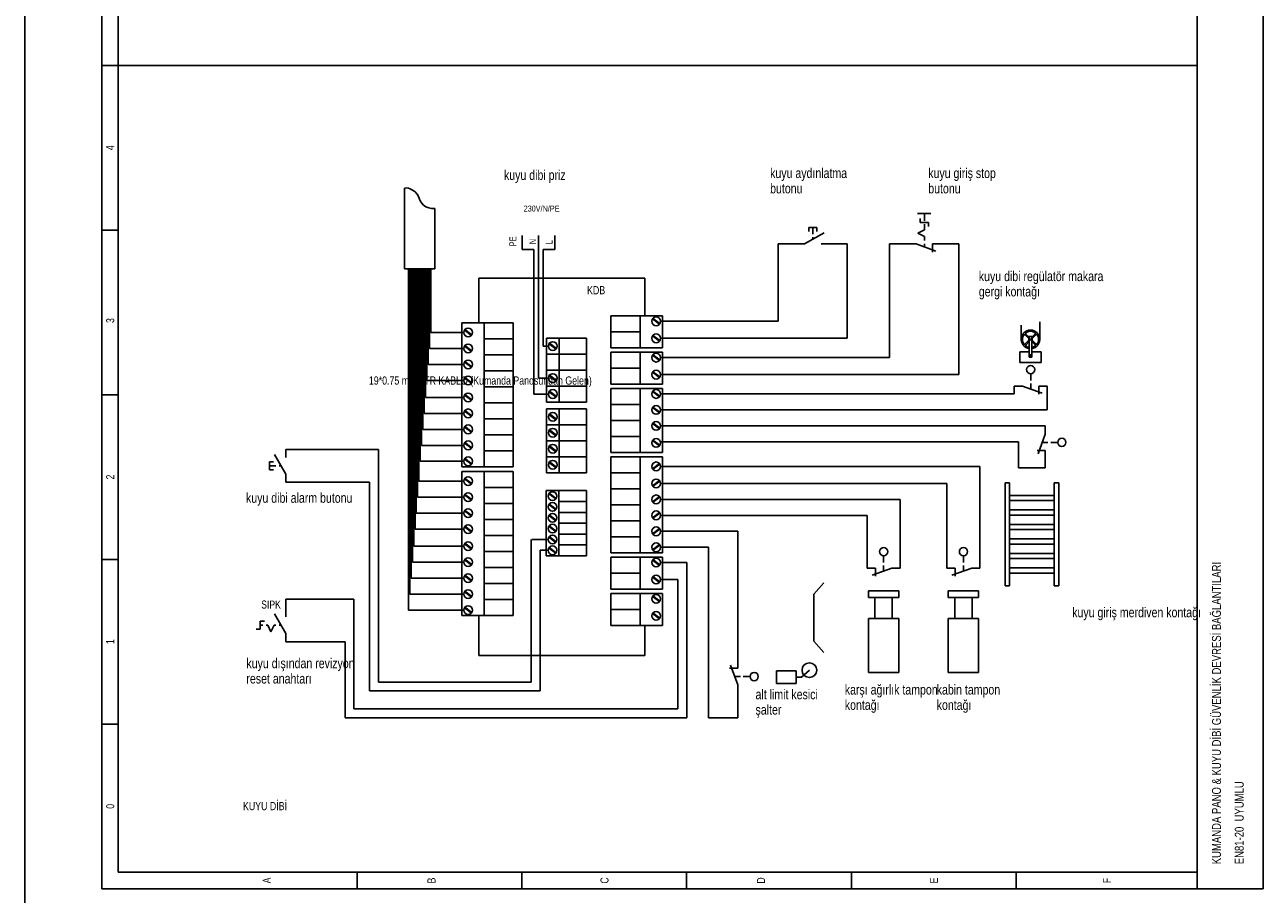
# Model space of a CAD drawing. Header units: centimetres. Extents: x 0 to 13234, y -30 to 2970.
# Tile 25 of 29: x 11119 to 11830, y 1971 to 2471. Entities that reach past the tile are written whole.
import ezdxf
from ezdxf.enums import TextEntityAlignment as Align

# ---------------------------------------------------------------- set-up
doc = ezdxf.new("R2010")
doc.units = ezdxf.units.CM
for name, color, linetype in [('ASN-CERCEVE', 7, 'Continuous'), ('ASN-ELEKTRIK', 3, 'Continuous'), ('ASN-ELEKTRIK-YAZI', 4, 'Continuous')]:
    doc.layers.add(name, color=color, linetype=linetype)

msp = doc.modelspace()

# ---------------------------------------------------------------- linework, layer by layer
at = {"layer": 'ASN-CERCEVE'}
msp.add_line((11118.7, 0), (11118.7, 2970), dxfattribs=at)
at = {"layer": 'ASN-ELEKTRIK'}
for p, q in [((11162.87, 1974.44), (11162.87, 2920.2)), ((11172.32, 1983.9), (11172.32, 2920.2)), ((11791.79, 1974.44), (11791.79, 2920.2)), ((11829.62, 2920.2), (11829.62, 1974.44)), ((11172.32, 2447.32), (11162.87, 2447.32)), ((11791.79, 2447.32), (11172.32, 2447.32)), ((11336.71, 2330.37), (11336.71, 2376.8)), ((11354, 2330.37), (11354, 2365.14)), ((11631.25, 2362.18), (11638.82, 2362.18)), ((11635.11, 2362.16), (11635.11, 2358)), ((11568.7, 2354.22), (11568.7, 2351.86)), ((11573.42, 2354.22), (11568.7, 2354.22)), ((11571.06, 2354.22), (11571.06, 2350.44)), ((11573.42, 2354.22), (11573.42, 2351.86)), ((11632.75, 2359.42), (11632.75, 2357.06)), ((11637.48, 2357.06), (11632.75, 2357.06)), ((11635.11, 2356.11), (11635.11, 2352.8)), ((11637.48, 2357.06), (11637.48, 2354.69)), ((11172.32, 2352.75), (11162.87, 2352.75)), ((11404.14, 2349.68), (11404.14, 2341.64)), ((11413.6, 2349.68), (11413.6, 2341.64)), ((11423.06, 2349.68), (11423.06, 2341.64)), ((11566.33, 2344.76), (11577.52, 2351.22)), ((11571.06, 2348.55), (11571.06, 2347.49)), ((11631.33, 2350.91), (11635.11, 2352.8)), ((11635.11, 2349.02), (11631.33, 2350.91)), ((11635.11, 2349.02), (11635.11, 2346.65)), ((11410.85, 2341.64), (11404.14, 2341.64)), ((11410.85, 2258.55), (11410.85, 2341.64)), ((11413.6, 2267.73), (11413.6, 2341.64)), ((11416.35, 2286.1), (11416.35, 2341.64)), ((11416.35, 2341.64), (11423.06, 2341.64)), ((11551.1, 2300.31), (11551.1, 2344.76)), ((11561.6, 2344.76), (11551.1, 2344.76)), ((11566.33, 2344.76), (11561.6, 2344.76)), ((11575.79, 2344.76), (11580.52, 2344.76)), ((11590.78, 2344.76), (11580.28, 2344.76)), ((11590.78, 2344.76), (11590.78, 2290.54)), ((11615.16, 2279.45), (11615.16, 2344.76)), ((11625.66, 2344.76), (11615.16, 2344.76)), ((11630.39, 2344.76), (11625.66, 2344.76)), ((11630.39, 2344.76), (11641.73, 2340.63)), ((11635.11, 2344.76), (11635.11, 2343.06)), ((11639.84, 2344.76), (11644.57, 2344.76)), ((11639.84, 2344.76), (11639.84, 2340.03)), ((11654.84, 2344.76), (11644.33, 2344.76)), ((11654.84, 2344.76), (11654.84, 2269.68)), ((11336.71, 2330.37), (11354, 2330.37)), ((11338.93, 2134.47), (11338.93, 2330.37)), ((11339.68, 2143.65), (11339.68, 2330.37)), ((11340.44, 2152.83), (11340.44, 2330.37)), ((11341.2, 2162.01), (11341.2, 2330.37)), ((11341.95, 2171.19), (11341.95, 2330.37)), ((11342.71, 2180.96), (11342.71, 2330.37)), ((11343.47, 2190.14), (11343.47, 2330.37)), ((11344.22, 2199.32), (11344.22, 2330.37)), ((11344.98, 2208.5), (11344.98, 2330.37)), ((11345.74, 2219.9), (11345.74, 2330.37)), ((11346.49, 2229.08), (11346.49, 2330.37)), ((11347.25, 2238.26), (11347.25, 2330.37)), ((11348.01, 2247.44), (11348.01, 2330.37)), ((11348.76, 2256.62), (11348.76, 2330.37)), ((11349.52, 2266.39), (11349.52, 2330.37)), ((11350.28, 2275.57), (11350.28, 2330.37)), ((11351.03, 2284.75), (11351.03, 2330.37)), ((11351.79, 2293.93), (11351.79, 2330.37)), ((11474.64, 2325.07), (11379.32, 2325.07)), ((11379.32, 2325.07), (11379.32, 2299.41)), ((11474.64, 2303.43), (11474.64, 2325.07)), ((11484.74, 2303.43), (11455.21, 2303.43)), ((11484.74, 2303.43), (11455.21, 2303.43)), ((11455.21, 2303.43), (11455.21, 2285.07)), ((11471.94, 2303.43), (11471.94, 2285.07)), ((11484.74, 2285.07), (11484.74, 2303.43)), ((11369.58, 2299.41), (11369.58, 2216.78)), ((11369.58, 2299.41), (11399.1, 2299.41)), ((11382.37, 2216.78), (11382.37, 2299.41)), ((11399.1, 2299.41), (11399.1, 2216.78)), ((11479.02, 2301.69), (11483.05, 2298.7)), ((11479.02, 2301.69), (11483.05, 2298.7)), ((11479.27, 2302), (11483.28, 2299.03)), ((11479.27, 2302), (11483.28, 2299.03)), ((11483.64, 2300.31), (11551.1, 2300.31)), ((11690.73, 2289.93), (11690.73, 2298.09)), ((11701.32, 2289.93), (11701.32, 2300.08)), ((11370.68, 2293.93), (11351.79, 2293.93)), ((11375.05, 2292.24), (11371.03, 2295.22)), ((11375.05, 2292.24), (11371.03, 2295.22)), ((11375.29, 2292.56), (11371.26, 2295.54)), ((11375.29, 2292.56), (11371.26, 2295.54)), ((11382.37, 2290.23), (11399.1, 2290.23)), ((11382.37, 2290.23), (11399.1, 2290.23)), ((11418.15, 2290.69), (11418.15, 2281.5)), ((11418.15, 2290.69), (11441.24, 2290.69)), ((11425.38, 2290.69), (11425.38, 2281.5)), ((11441.24, 2290.69), (11441.24, 2281.5)), ((11471.94, 2294.25), (11455.21, 2294.25)), ((11479.02, 2291.92), (11483.05, 2288.93)), ((11479.02, 2291.92), (11483.05, 2288.93)), ((11479.27, 2292.23), (11483.28, 2289.26)), ((11479.27, 2292.23), (11483.28, 2289.26)), ((11483.64, 2290.54), (11590.78, 2290.54)), ((11695.03, 2290.41), (11692.94, 2292.47)), ((11695.04, 2289.43), (11692.98, 2287.33)), ((11695.33, 2291.11), (11693.43, 2292.98)), ((11695.33, 2291.64), (11695.33, 2279.71)), ((11695.33, 2291.64), (11696.72, 2291.64)), ((11696.72, 2291.14), (11698.57, 2293.02)), ((11696.72, 2291.64), (11696.72, 2279.71)), ((11697.01, 2290.42), (11699.08, 2292.52)), ((11697.02, 2289.45), (11699.11, 2287.38)), ((11370.68, 2284.75), (11351.03, 2284.75)), ((11375.05, 2283.06), (11371.03, 2286.04)), ((11375.05, 2283.06), (11371.03, 2286.04)), ((11375.29, 2283.38), (11371.26, 2286.36)), ((11375.29, 2283.38), (11371.26, 2286.36)), ((11419.26, 2286.1), (11416.35, 2286.1)), ((11423.63, 2284.41), (11419.61, 2287.38)), ((11423.63, 2284.41), (11419.61, 2287.38)), ((11423.87, 2284.72), (11419.84, 2287.71)), ((11423.87, 2284.72), (11419.84, 2287.71)), ((11484.74, 2285.07), (11455.21, 2285.07)), ((11484.74, 2282.57), (11455.21, 2282.57)), ((11484.74, 2282.57), (11455.21, 2282.57)), ((11455.21, 2282.57), (11455.21, 2264.21)), ((11471.94, 2282.57), (11471.94, 2264.21)), ((11484.74, 2264.21), (11484.74, 2282.57)), ((11689.92, 2282.81), (11695.33, 2282.81)), ((11689.92, 2276.69), (11689.92, 2282.81)), ((11695.33, 2288.72), (11693.48, 2286.84)), ((11696.72, 2288.75), (11698.62, 2286.88)), ((11696.72, 2282.81), (11702.13, 2282.81)), ((11702.13, 2282.81), (11702.13, 2276.69)), ((11370.68, 2275.57), (11350.28, 2275.57)), ((11375.05, 2273.88), (11371.03, 2276.86)), ((11375.05, 2273.88), (11371.03, 2276.86)), ((11375.29, 2274.2), (11371.26, 2277.18)), ((11375.29, 2274.2), (11371.26, 2277.18)), ((11382.37, 2281.05), (11399.1, 2281.05)), ((11382.37, 2281.05), (11399.1, 2281.05)), ((11418.15, 2281.5), (11418.15, 2272.32)), ((11418.15, 2281.5), (11441.24, 2281.5)), ((11418.15, 2281.5), (11441.24, 2281.5)), ((11418.15, 2281.5), (11441.24, 2281.5)), ((11425.38, 2281.5), (11425.38, 2272.32)), ((11441.24, 2281.5), (11441.24, 2272.32)), ((11479.02, 2280.83), (11483.05, 2277.84)), ((11479.02, 2280.83), (11483.05, 2277.84)), ((11479.27, 2281.14), (11483.28, 2278.16)), ((11479.27, 2281.14), (11483.28, 2278.16)), ((11483.64, 2279.45), (11615.16, 2279.45)), ((11702.13, 2276.69), (11689.92, 2276.69)), ((11695.33, 2279.71), (11696.72, 2279.71)), ((11375.29, 2265.01), (11371.26, 2268)), ((11375.29, 2265.01), (11371.26, 2268)), ((11382.37, 2271.86), (11399.1, 2271.86)), ((11382.37, 2271.86), (11399.1, 2271.86)), ((11418.15, 2272.32), (11418.15, 2263.14)), ((11418.15, 2272.32), (11441.24, 2272.32)), ((11418.15, 2272.32), (11441.24, 2272.32)), ((11418.15, 2272.32), (11441.24, 2272.32)), ((11423.63, 2266.05), (11419.61, 2269.02)), ((11423.63, 2266.05), (11419.61, 2269.02)), ((11423.87, 2266.36), (11419.84, 2269.34)), ((11423.87, 2266.36), (11419.84, 2269.34)), ((11425.38, 2272.32), (11425.38, 2263.14)), ((11441.24, 2272.32), (11441.24, 2263.14)), ((11471.94, 2273.39), (11455.21, 2273.39)), ((11479.02, 2271.06), (11483.05, 2268.07)), ((11479.02, 2271.06), (11483.05, 2268.07)), ((11479.27, 2271.37), (11483.28, 2268.39)), ((11479.27, 2271.37), (11483.28, 2268.39)), ((11483.64, 2269.68), (11654.84, 2269.68)), ((11696.15, 2270.23), (11696.15, 2266.34)), ((11370.68, 2266.39), (11349.52, 2266.39)), ((11375.05, 2264.7), (11371.03, 2267.68)), ((11375.05, 2264.7), (11371.03, 2267.68)), ((11382.37, 2262.68), (11399.1, 2262.68)), ((11419.26, 2267.73), (11413.6, 2267.73)), ((11418.15, 2263.14), (11418.15, 2253.96)), ((11418.15, 2263.14), (11441.24, 2263.14)), ((11418.15, 2263.14), (11441.24, 2263.14)), ((11418.15, 2263.14), (11441.24, 2263.14)), ((11425.38, 2263.14), (11425.38, 2253.96)), ((11441.24, 2263.14), (11441.24, 2253.96)), ((11484.74, 2264.21), (11455.21, 2264.21)), ((11471.94, 2261.7), (11455.21, 2261.7)), ((11484.74, 2261.7), (11455.21, 2261.7)), ((11455.21, 2261.7), (11455.21, 2224.98)), ((11471.94, 2261.7), (11471.94, 2224.98)), ((11484.74, 2224.98), (11484.74, 2261.7)), ((11691.42, 2263.14), (11686.7, 2263.14)), ((11686.7, 2263.14), (11686.7, 2258.58)), ((11691.42, 2263.14), (11702.77, 2259.01)), ((11696.15, 2264.65), (11696.15, 2261.41)), ((11700.88, 2263.14), (11705.61, 2263.14)), ((11700.88, 2263.14), (11700.88, 2258.41)), ((11705.61, 2263.14), (11705.61, 2249.4)), ((11172.32, 2258.17), (11162.87, 2258.17)), ((11370.68, 2256.62), (11348.76, 2256.62)), ((11375.05, 2254.93), (11371.03, 2257.91)), ((11375.05, 2254.93), (11371.03, 2257.91)), ((11375.29, 2255.24), (11371.26, 2258.23)), ((11375.29, 2255.24), (11371.26, 2258.23)), ((11415.3, 2258.55), (11410.85, 2258.55)), ((11419.26, 2258.55), (11415.3, 2258.55)), ((11418.15, 2253.96), (11441.24, 2253.96)), ((11418.15, 2253.96), (11441.24, 2253.96)), ((11423.63, 2256.86), (11419.61, 2259.84)), ((11423.63, 2256.86), (11419.61, 2259.84)), ((11423.87, 2257.18), (11419.84, 2260.16)), ((11423.87, 2257.18), (11419.84, 2260.16)), ((11479.02, 2259.96), (11483.05, 2256.97)), ((11479.02, 2259.96), (11483.05, 2256.97)), ((11479.27, 2260.27), (11483.28, 2257.3)), ((11479.27, 2260.27), (11483.28, 2257.3)), ((11483.64, 2258.58), (11686.7, 2258.58)), ((11370.68, 2247.44), (11348.01, 2247.44)), ((11375.05, 2245.75), (11371.03, 2248.73)), ((11375.05, 2245.75), (11371.03, 2248.73)), ((11375.29, 2246.06), (11371.26, 2249.05)), ((11375.29, 2246.06), (11371.26, 2249.05)), ((11382.37, 2253.5), (11399.1, 2253.5)), ((11382.37, 2253.5), (11399.1, 2253.5)), ((11418.15, 2250.08), (11418.15, 2240.9)), ((11418.15, 2250.08), (11441.24, 2250.08)), ((11423.63, 2243.8), (11419.61, 2246.78)), ((11423.63, 2243.8), (11419.61, 2246.78)), ((11423.87, 2244.12), (11419.84, 2247.1)), ((11423.87, 2244.12), (11419.84, 2247.1)), ((11425.38, 2250.08), (11425.38, 2240.9)), ((11441.24, 2250.08), (11441.24, 2240.9)), ((11471.94, 2252.52), (11455.21, 2252.52)), ((11471.94, 2252.52), (11455.21, 2252.52)), ((11479.02, 2250.78), (11483.05, 2247.79)), ((11479.02, 2250.78), (11483.05, 2247.79)), ((11479.27, 2251.09), (11483.28, 2248.12)), ((11479.27, 2251.09), (11483.28, 2248.12)), ((11483.64, 2249.4), (11705.61, 2249.4)), ((11375.05, 2236.57), (11371.03, 2239.55)), ((11375.05, 2236.57), (11371.03, 2239.55)), ((11375.29, 2236.88), (11371.26, 2239.87)), ((11375.29, 2236.88), (11371.26, 2239.87)), ((11382.37, 2244.32), (11399.1, 2244.32)), ((11382.37, 2244.32), (11399.1, 2244.32)), ((11418.15, 2240.9), (11418.15, 2231.72)), ((11418.15, 2240.9), (11441.24, 2240.9)), ((11418.15, 2240.9), (11441.24, 2240.9)), ((11418.15, 2240.9), (11441.24, 2240.9)), ((11425.38, 2240.9), (11425.38, 2231.72)), ((11441.24, 2240.9), (11441.24, 2231.72)), ((11471.94, 2243.34), (11455.21, 2243.34)), ((11471.94, 2243.34), (11455.21, 2243.34)), ((11479.02, 2241.6), (11483.05, 2238.61)), ((11479.02, 2241.6), (11483.05, 2238.61)), ((11479.27, 2241.91), (11483.28, 2238.94)), ((11479.27, 2241.91), (11483.28, 2238.94)), ((11483.64, 2240.22), (11704.54, 2240.22)), ((11704.54, 2235.49), (11704.54, 2240.22)), ((11370.68, 2238.26), (11347.25, 2238.26)), ((11382.37, 2235.14), (11399.1, 2235.14)), ((11382.37, 2235.14), (11399.1, 2235.14)), ((11423.63, 2234.62), (11419.61, 2237.6)), ((11423.63, 2234.62), (11419.61, 2237.6)), ((11423.87, 2234.94), (11419.84, 2237.92)), ((11423.87, 2234.94), (11419.84, 2237.92)), ((11471.94, 2234.16), (11455.21, 2234.16)), ((11704.54, 2235.49), (11700.41, 2224.15)), ((11268.54, 2226.78), (11321.76, 2226.78)), ((11268.54, 2222.06), (11268.54, 2226.78)), ((11321.76, 2093.12), (11321.76, 2226.78)), ((11370.68, 2229.08), (11346.49, 2229.08)), ((11375.05, 2227.39), (11371.03, 2230.37)), ((11375.05, 2227.39), (11371.03, 2230.37)), ((11375.29, 2227.7), (11371.26, 2230.69)), ((11375.29, 2227.7), (11371.26, 2230.69)), ((11382.37, 2225.96), (11399.1, 2225.96)), ((11382.37, 2225.96), (11399.1, 2225.96)), ((11418.15, 2231.72), (11418.15, 2222.54)), ((11418.15, 2231.72), (11441.24, 2231.72)), ((11418.15, 2231.72), (11441.24, 2231.72)), ((11418.15, 2231.72), (11441.24, 2231.72)), ((11423.63, 2225.44), (11419.61, 2228.42)), ((11423.63, 2225.44), (11419.61, 2228.42)), ((11423.87, 2225.76), (11419.84, 2228.74)), ((11423.87, 2225.76), (11419.84, 2228.74)), ((11425.38, 2231.72), (11425.38, 2222.54)), ((11441.24, 2231.72), (11441.24, 2222.54)), ((11479.02, 2231.83), (11483.05, 2228.84)), ((11479.02, 2231.83), (11483.05, 2228.84)), ((11479.27, 2232.14), (11483.28, 2229.17)), ((11479.27, 2232.14), (11483.28, 2229.17)), ((11483.64, 2231.04), (11689.16, 2231.04)), ((11689.16, 2216.23), (11689.16, 2231.04)), ((11704.54, 2226.04), (11699.81, 2226.04)), ((11706.06, 2230.77), (11702.82, 2230.77)), ((11704.54, 2226.04), (11704.54, 2221.31)), ((11711.63, 2230.77), (11707.74, 2230.77)), ((11259.09, 2219.69), (11261.45, 2219.69)), ((11259.09, 2219.69), (11259.09, 2214.96)), ((11268.54, 2212.6), (11262.09, 2223.79)), ((11370.68, 2219.9), (11345.74, 2219.9)), ((11375.05, 2218.21), (11371.03, 2221.19)), ((11375.05, 2218.21), (11371.03, 2221.19)), ((11375.29, 2218.52), (11371.26, 2221.51)), ((11375.29, 2218.52), (11371.26, 2221.51)), ((11418.15, 2222.54), (11418.15, 2213.36)), ((11418.15, 2222.54), (11441.24, 2222.54)), ((11418.15, 2222.54), (11441.24, 2222.54)), ((11418.15, 2222.54), (11441.24, 2222.54)), ((11423.63, 2216.26), (11419.61, 2219.24)), ((11423.63, 2216.26), (11419.61, 2219.24)), ((11423.87, 2216.57), (11419.84, 2219.56)), ((11423.87, 2216.57), (11419.84, 2219.56)), ((11425.38, 2222.54), (11425.38, 2213.36)), ((11441.24, 2222.54), (11441.24, 2213.36)), ((11484.74, 2224.98), (11455.21, 2224.98)), ((11484.74, 2222.48), (11455.21, 2222.48)), ((11455.21, 2222.48), (11455.21, 2167.39)), ((11471.94, 2167.39), (11471.94, 2222.48)), ((11479.02, 2215.63), (11483.05, 2218.61)), ((11479.02, 2215.63), (11483.05, 2218.61)), ((11479.27, 2215.31), (11483.28, 2218.29)), ((11479.27, 2215.31), (11483.28, 2218.29)), ((11484.74, 2222.48), (11484.74, 2167.39)), ((11704.54, 2221.31), (11704.54, 2216.23)), ((11259.09, 2217.33), (11262.87, 2217.33)), ((11259.09, 2214.96), (11261.45, 2214.96)), ((11264.76, 2217.33), (11265.81, 2217.33)), ((11268.54, 2212.6), (11268.54, 2207.87)), ((11369.58, 2216.78), (11399.1, 2216.78)), ((11369.58, 2216.78), (11399.1, 2216.78)), ((11369.58, 2213.98), (11369.58, 2131.35)), ((11369.58, 2213.98), (11399.1, 2213.98)), ((11382.37, 2131.35), (11382.37, 2213.98)), ((11399.1, 2213.98), (11399.1, 2131.35)), ((11418.15, 2213.36), (11441.24, 2213.36)), ((11418.15, 2213.36), (11441.24, 2213.36)), ((11471.94, 2213.29), (11455.21, 2213.29)), ((11483.64, 2217), (11666.99, 2217)), ((11666.99, 2158.59), (11666.99, 2217)), ((11704.54, 2216.23), (11689.16, 2216.23)), ((11316.66, 2207.87), (11268.54, 2207.87)), ((11316.66, 2088.02), (11316.66, 2207.87)), ((11370.68, 2208.5), (11344.98, 2208.5)), ((11375.05, 2206.82), (11371.03, 2209.79)), ((11375.05, 2206.82), (11371.03, 2209.79)), ((11375.29, 2207.13), (11371.26, 2210.11)), ((11375.29, 2207.13), (11371.26, 2210.11)), ((11382.37, 2204.8), (11399.1, 2204.8)), ((11382.37, 2204.8), (11399.1, 2204.8)), ((11471.94, 2204.11), (11455.21, 2204.11)), ((11471.94, 2204.11), (11455.21, 2204.11)), ((11479.02, 2205.86), (11483.05, 2208.84)), ((11479.02, 2205.86), (11483.05, 2208.84)), ((11479.27, 2205.54), (11483.28, 2208.52)), ((11479.27, 2205.54), (11483.28, 2208.52)), ((11483.64, 2207.23), (11648.08, 2207.23)), ((11648.08, 2158.59), (11648.08, 2207.23)), ((11681.49, 2148.42), (11681.49, 2207.61)), ((11684.06, 2207.61), (11681.49, 2207.61)), ((11684.06, 2148.42), (11684.06, 2207.61)), ((11709.63, 2148.42), (11709.63, 2207.61)), ((11712.21, 2207.61), (11709.63, 2207.61)), ((11712.21, 2148.42), (11712.21, 2207.61)), ((11370.68, 2199.32), (11344.22, 2199.32)), ((11375.05, 2197.63), (11371.03, 2200.61)), ((11375.05, 2197.63), (11371.03, 2200.61)), ((11375.29, 2197.95), (11371.26, 2200.93)), ((11375.29, 2197.95), (11371.26, 2200.93)), ((11418, 2203.07), (11441.24, 2203.07)), ((11418, 2196.84), (11418, 2203.07)), ((11418, 2190.6), (11418, 2196.84)), ((11423.48, 2198.26), (11419.46, 2201.24)), ((11423.48, 2198.26), (11419.46, 2201.24)), ((11423.72, 2198.58), (11419.69, 2201.56)), ((11423.72, 2198.58), (11419.69, 2201.56)), ((11425.23, 2196.84), (11425.23, 2203.07)), ((11425.23, 2196.84), (11441.24, 2196.84)), ((11425.23, 2190.6), (11425.23, 2196.84)), ((11425.23, 2196.84), (11441.24, 2196.84)), ((11425.23, 2196.84), (11441.24, 2196.84)), ((11441.24, 2203.07), (11441.24, 2196.84)), ((11441.24, 2196.84), (11441.24, 2190.6)), ((11479.02, 2196.67), (11483.05, 2199.66)), ((11479.02, 2196.67), (11483.05, 2199.66)), ((11479.27, 2196.36), (11483.28, 2199.34)), ((11479.27, 2196.36), (11483.28, 2199.34)), ((11483.64, 2198.05), (11621.17, 2198.05)), ((11621.17, 2158.59), (11621.17, 2198.05)), ((11684.06, 2200.35), (11709.63, 2200.35)), ((11684.06, 2200.35), (11684.06, 2197.34)), ((11709.63, 2197.34), (11684.06, 2197.34)), ((11709.63, 2200.35), (11709.63, 2197.34)), ((11370.68, 2190.14), (11343.47, 2190.14)), ((11375.05, 2188.45), (11371.03, 2191.43)), ((11375.05, 2188.45), (11371.03, 2191.43)), ((11375.29, 2188.77), (11371.26, 2191.75)), ((11375.29, 2188.77), (11371.26, 2191.75)), ((11382.37, 2195.62), (11399.1, 2195.62)), ((11382.37, 2195.62), (11399.1, 2195.62)), ((11418, 2184.37), (11418, 2190.6)), ((11423.48, 2192.03), (11419.46, 2195.01)), ((11423.48, 2192.03), (11419.46, 2195.01)), ((11423.72, 2192.34), (11419.69, 2195.33)), ((11423.72, 2192.34), (11419.69, 2195.33)), ((11425.23, 2190.6), (11441.24, 2190.6)), ((11425.23, 2184.37), (11425.23, 2190.6)), ((11425.23, 2190.6), (11441.24, 2190.6)), ((11425.23, 2190.6), (11441.24, 2190.6)), ((11441.24, 2190.6), (11441.24, 2184.37)), ((11471.94, 2194.93), (11455.21, 2194.93)), ((11471.94, 2194.93), (11455.21, 2194.93)), ((11479.02, 2187.49), (11483.05, 2190.48)), ((11479.02, 2187.49), (11483.05, 2190.48)), ((11479.27, 2187.18), (11483.28, 2190.16)), ((11479.27, 2187.18), (11483.28, 2190.16)), ((11684.06, 2192.02), (11709.63, 2192.02)), ((11684.06, 2192.02), (11684.06, 2189.01)), ((11709.63, 2192.02), (11709.63, 2189.01)), ((11375.29, 2179.59), (11371.26, 2182.57)), ((11375.29, 2179.59), (11371.26, 2182.57)), ((11382.37, 2186.44), (11399.1, 2186.44)), ((11382.37, 2186.44), (11399.1, 2186.44)), ((11418, 2178.13), (11418, 2184.37)), ((11423.48, 2185.8), (11419.46, 2188.77)), ((11423.48, 2185.8), (11419.46, 2188.77)), ((11423.48, 2179.56), (11419.46, 2182.54)), ((11423.48, 2179.56), (11419.46, 2182.54)), ((11423.72, 2186.11), (11419.69, 2189.09)), ((11423.72, 2186.11), (11419.69, 2189.09)), ((11423.72, 2179.87), (11419.69, 2182.86)), ((11423.72, 2179.87), (11419.69, 2182.86)), ((11425.23, 2184.37), (11441.24, 2184.37)), ((11425.23, 2178.13), (11425.23, 2184.37)), ((11425.23, 2184.37), (11441.24, 2184.37)), ((11425.23, 2184.37), (11441.24, 2184.37)), ((11441.24, 2184.37), (11441.24, 2178.13)), ((11471.94, 2185.75), (11455.21, 2185.75)), ((11471.94, 2185.75), (11455.21, 2185.75)), ((11483.64, 2188.87), (11602.25, 2188.87)), ((11602.25, 2158.59), (11602.25, 2188.87)), ((11709.63, 2189.01), (11684.06, 2189.01)), ((11684.06, 2183.69), (11709.63, 2183.69)), ((11684.06, 2183.69), (11684.06, 2180.68)), ((11709.63, 2183.69), (11709.63, 2180.68)), ((11370.68, 2180.96), (11342.71, 2180.96)), ((11375.05, 2179.27), (11371.03, 2182.25)), ((11375.05, 2179.27), (11371.03, 2182.25)), ((11382.37, 2177.25), (11399.1, 2177.25)), ((11418, 2171.9), (11418, 2178.13)), ((11423.48, 2173.33), (11419.46, 2176.3)), ((11423.48, 2173.33), (11419.46, 2176.3)), ((11423.72, 2173.64), (11419.69, 2176.63)), ((11423.72, 2173.64), (11419.69, 2176.63)), ((11425.23, 2178.13), (11441.24, 2178.13)), ((11425.23, 2171.9), (11425.23, 2178.13)), ((11425.23, 2178.13), (11441.24, 2178.13)), ((11425.23, 2178.13), (11441.24, 2178.13)), ((11441.24, 2178.13), (11441.24, 2171.9)), ((11471.94, 2176.57), (11455.21, 2176.57)), ((11471.94, 2176.57), (11455.21, 2176.57)), ((11479.02, 2178.31), (11483.05, 2181.3)), ((11479.02, 2178.31), (11483.05, 2181.3)), ((11479.27, 2178), (11483.28, 2180.98)), ((11479.27, 2178), (11483.28, 2180.98)), ((11483.64, 2179.69), (11527.96, 2179.69)), ((11527.96, 2105.74), (11527.96, 2179.69)), ((11709.63, 2180.68), (11684.06, 2180.68)), ((11370.68, 2171.19), (11341.95, 2171.19)), ((11375.05, 2169.5), (11371.03, 2172.48)), ((11375.05, 2169.5), (11371.03, 2172.48)), ((11375.29, 2169.82), (11371.26, 2172.8)), ((11375.29, 2169.82), (11371.26, 2172.8)), ((11409.44, 2175.02), (11409.44, 2093.12)), ((11419.1, 2175.02), (11409.75, 2175.02)), ((11419.1, 2168.78), (11414.54, 2168.78)), ((11414.54, 2168.78), (11414.54, 2088.02)), ((11418, 2165.66), (11418, 2171.9)), ((11423.48, 2167.09), (11419.46, 2170.07)), ((11423.48, 2167.09), (11419.46, 2170.07)), ((11423.72, 2167.41), (11419.69, 2170.39)), ((11423.72, 2167.41), (11419.69, 2170.39)), ((11425.23, 2171.9), (11441.24, 2171.9)), ((11425.23, 2165.66), (11425.23, 2171.9)), ((11425.23, 2171.9), (11441.24, 2171.9)), ((11425.23, 2171.9), (11441.24, 2171.9)), ((11441.24, 2171.9), (11441.24, 2165.66)), ((11479.02, 2169.13), (11483.05, 2172.12)), ((11479.02, 2169.13), (11483.05, 2172.12)), ((11479.27, 2168.82), (11483.28, 2171.8)), ((11479.27, 2168.82), (11483.28, 2171.8)), ((11483.64, 2170.51), (11511.14, 2170.51)), ((11511.14, 2170.51), (11511.14, 2072.65)), ((11684.06, 2175.36), (11709.63, 2175.36)), ((11684.06, 2175.36), (11684.06, 2172.34)), ((11709.63, 2172.34), (11684.06, 2172.34)), ((11709.63, 2175.36), (11709.63, 2172.34)), ((11172.32, 2163.6), (11162.87, 2163.6)), ((11370.68, 2162.01), (11341.2, 2162.01)), ((11375.05, 2160.32), (11371.03, 2163.3)), ((11375.05, 2160.32), (11371.03, 2163.3)), ((11375.29, 2160.63), (11371.26, 2163.62)), ((11375.29, 2160.63), (11371.26, 2163.62)), ((11382.37, 2168.07), (11399.1, 2168.07)), ((11382.37, 2168.07), (11399.1, 2168.07)), ((11418, 2165.66), (11441.24, 2165.66)), ((11418, 2165.66), (11441.24, 2165.66)), ((11484.74, 2167.39), (11455.21, 2167.39)), ((11484.74, 2167.39), (11455.21, 2167.39)), ((11484.74, 2164.89), (11455.21, 2164.89)), ((11484.74, 2164.89), (11455.21, 2164.89)), ((11455.21, 2164.89), (11455.21, 2146.53)), ((11471.94, 2164.89), (11471.94, 2146.53)), ((11479.02, 2163.15), (11483.05, 2160.16)), ((11479.02, 2163.15), (11483.05, 2160.16)), ((11479.27, 2163.46), (11483.28, 2160.48)), ((11479.27, 2163.46), (11483.28, 2160.48)), ((11483.64, 2161.77), (11498.75, 2161.77)), ((11484.74, 2146.53), (11484.74, 2164.89)), ((11498.75, 2161.77), (11498.75, 2072.65)), ((11611.71, 2165.68), (11611.71, 2161.79)), ((11657.54, 2165.68), (11657.54, 2161.79)), ((11684.06, 2167.03), (11709.63, 2167.03)), ((11684.06, 2167.03), (11684.06, 2164.01)), ((11709.63, 2164.01), (11684.06, 2164.01)), ((11709.63, 2167.03), (11709.63, 2164.01)), ((11375.05, 2151.14), (11371.03, 2154.12)), ((11375.05, 2151.14), (11371.03, 2154.12)), ((11375.29, 2151.45), (11371.26, 2154.44)), ((11375.29, 2151.45), (11371.26, 2154.44)), ((11382.37, 2158.89), (11399.1, 2158.89)), ((11382.37, 2158.89), (11399.1, 2158.89)), ((11471.94, 2155.71), (11455.21, 2155.71)), ((11606.98, 2158.59), (11602.25, 2158.59)), ((11616.44, 2158.59), (11605.09, 2154.46)), ((11606.98, 2158.59), (11606.98, 2153.86)), ((11611.71, 2160.1), (11611.71, 2156.87)), ((11616.44, 2158.59), (11621.17, 2158.59)), ((11652.81, 2158.59), (11648.08, 2158.59)), ((11662.27, 2158.59), (11650.92, 2154.46)), ((11652.81, 2158.59), (11652.81, 2153.86)), ((11657.54, 2160.1), (11657.54, 2156.87)), ((11662.27, 2158.59), (11666.99, 2158.59)), ((11684.06, 2158.7), (11709.63, 2158.7)), ((11709.63, 2155.68), (11684.06, 2155.68)), ((11709.63, 2158.7), (11709.63, 2155.68)), ((11370.68, 2152.83), (11340.44, 2152.83)), ((11382.37, 2149.71), (11399.1, 2149.71)), ((11382.37, 2149.71), (11399.1, 2149.71)), ((11479.02, 2153.38), (11483.05, 2150.39)), ((11479.02, 2153.38), (11483.05, 2150.39)), ((11479.27, 2153.69), (11483.28, 2150.71)), ((11479.27, 2153.69), (11483.28, 2150.71)), ((11483.64, 2152), (11493.66, 2152)), ((11493.66, 2152), (11493.66, 2077.75)), ((11577.32, 2150.03), (11571.69, 2143.52)), ((11684.06, 2148.42), (11681.49, 2148.42)), ((11712.21, 2148.42), (11709.63, 2148.42)), ((11268.54, 2140.64), (11307.67, 2140.64)), ((11268.54, 2135.23), (11268.54, 2140.64)), ((11307.67, 2077.75), (11307.67, 2140.64)), ((11370.68, 2143.65), (11339.68, 2143.65)), ((11375.05, 2141.96), (11371.03, 2144.94)), ((11375.05, 2141.96), (11371.03, 2144.94)), ((11375.29, 2142.27), (11371.26, 2145.26)), ((11375.29, 2142.27), (11371.26, 2145.26)), ((11382.37, 2140.53), (11399.1, 2140.53)), ((11382.37, 2140.53), (11399.1, 2140.53)), ((11484.74, 2146.53), (11455.21, 2146.53)), ((11484.74, 2144.02), (11455.21, 2144.02)), ((11484.74, 2144.02), (11455.21, 2144.02)), ((11455.21, 2144.02), (11455.21, 2125.66)), ((11471.94, 2144.02), (11471.94, 2125.66)), ((11479.02, 2142.28), (11483.05, 2139.3)), ((11479.02, 2142.28), (11483.05, 2139.3)), ((11479.27, 2142.59), (11483.28, 2139.62)), ((11479.27, 2142.59), (11483.28, 2139.62)), ((11484.74, 2125.66), (11484.74, 2144.02)), ((11571.69, 2143.52), (11571.69, 2116.52)), ((11603, 2145.57), (11620.42, 2145.57)), ((11603, 2145.57), (11603, 2141.76)), ((11603, 2141.76), (11620.42, 2141.76)), ((11606.76, 2129.65), (11606.76, 2141.76)), ((11616.66, 2129.65), (11616.66, 2141.76)), ((11620.42, 2145.57), (11620.42, 2141.76)), ((11648.83, 2145.57), (11666.24, 2145.57)), ((11648.83, 2145.57), (11648.83, 2141.76)), ((11648.83, 2141.76), (11666.24, 2141.76)), ((11652.58, 2129.65), (11652.58, 2141.76)), ((11662.49, 2129.65), (11662.49, 2141.76)), ((11666.24, 2145.57), (11666.24, 2141.76)), ((11268.54, 2130.5), (11268.54, 2135.23)), ((11370.68, 2134.47), (11338.93, 2134.47)), ((11375.05, 2132.78), (11371.03, 2135.76)), ((11375.05, 2132.78), (11371.03, 2135.76)), ((11375.29, 2133.09), (11371.26, 2136.08)), ((11375.29, 2133.09), (11371.26, 2136.08)), ((11471.94, 2134.84), (11455.21, 2134.84)), ((11479.27, 2132.82), (11483.28, 2129.85)), ((11479.27, 2132.82), (11483.28, 2129.85)), ((11253.89, 2128.14), (11256.25, 2128.14)), ((11253.89, 2128.14), (11253.89, 2123.41)), ((11253.89, 2125.77), (11255.3, 2125.77)), ((11257.2, 2125.77), (11258.14, 2125.77)), ((11260.03, 2121.99), (11258.14, 2125.77)), ((11261.92, 2125.77), (11260.03, 2121.99)), ((11261.92, 2125.77), (11262.87, 2125.77)), ((11268.54, 2121.05), (11262.09, 2132.23)), ((11264.76, 2125.77), (11265.81, 2125.77)), ((11369.58, 2131.35), (11399.1, 2131.35)), ((11369.58, 2131.35), (11399.1, 2131.35)), ((11379.32, 2131.35), (11379.32, 2108.45)), ((11484.74, 2125.66), (11455.21, 2125.66)), ((11474.64, 2108.45), (11474.64, 2125.66)), ((11479.02, 2132.51), (11483.05, 2129.52)), ((11479.02, 2132.51), (11483.05, 2129.52)), ((11603, 2098.66), (11603, 2129.65)), ((11603, 2129.65), (11620.42, 2129.65)), ((11620.42, 2129.65), (11620.42, 2098.66)), ((11648.83, 2098.66), (11648.83, 2129.65)), ((11648.83, 2129.65), (11666.24, 2129.65)), ((11666.24, 2129.65), (11666.24, 2098.66)), ((11251.52, 2123.41), (11253.89, 2123.41)), ((11268.54, 2121.05), (11268.54, 2116.32)), ((11268.54, 2116.32), (11302.58, 2116.32)), ((11302.58, 2072.65), (11302.58, 2116.32)), ((11577.32, 2110.02), (11571.69, 2116.52)), ((11474.64, 2108.45), (11379.32, 2108.45)), ((11527.96, 2101.01), (11527.96, 2105.74)), ((11527.96, 2101.01), (11523.23, 2101.01)), ((11527.96, 2091.55), (11523.83, 2102.9)), ((11550.19, 2099.57), (11561.6, 2099.57)), ((11550.19, 2092.38), (11550.19, 2099.57)), ((11561.6, 2099.57), (11561.6, 2092.38)), ((11564.63, 2095.97), (11569.09, 2099.94)), ((11603, 2098.66), (11620.42, 2098.66)), ((11648.83, 2098.66), (11666.24, 2098.66)), ((11409.44, 2093.12), (11321.76, 2093.12)), ((11529.47, 2096.28), (11526.24, 2096.28)), ((11527.96, 2091.55), (11527.96, 2086.82)), ((11535.05, 2096.28), (11531.16, 2096.28)), ((11561.6, 2092.38), (11550.19, 2092.38)), ((11561.6, 2095.97), (11564.63, 2095.97)), ((11414.54, 2088.02), (11316.66, 2088.02)), ((11527.96, 2072.65), (11527.96, 2086.82)), ((11493.66, 2077.75), (11307.67, 2077.75)), ((11172.32, 2069.02), (11162.87, 2069.02)), ((11498.75, 2072.65), (11302.58, 2072.65)), ((11527.96, 2072.65), (11511.14, 2072.65)), ((11172.32, 1983.9), (11791.79, 1983.9)), ((11309.46, 1983.9), (11309.46, 1974.44)), ((11404.03, 1983.9), (11404.03, 1974.44)), ((11498.61, 1983.9), (11498.61, 1974.44)), ((11593.18, 1974.44), (11593.18, 1983.9)), ((11687.76, 1974.44), (11687.76, 1983.9)), ((11829.62, 1974.44), (11162.87, 1974.44))]:
    msp.add_line(p, q, dxfattribs=at)
for points in [[(11340.98, 2375.9), (11340, 2376.45), (11338.94, 2376.79), (11337.83, 2376.91), (11336.71, 2376.8)], [(11345.5, 2369.87), (11344.86, 2371.7), (11343.86, 2373.35), (11342.55, 2374.77), (11340.98, 2375.9)], [(11345.5, 2369.87), (11346.38, 2368.38), (11347.56, 2367.11), (11348.97, 2366.11), (11350.57, 2365.43), (11352.27, 2365.11), (11354, 2365.14)], [(11696.72, 2284.66), (11697.76, 2284.91), (11698.72, 2285.35), (11699.58, 2285.98), (11700.29, 2286.77), (11700.84, 2287.68), (11701.19, 2288.69), (11701.33, 2289.74), (11701.26, 2290.8), (11700.98, 2291.83), (11700.5, 2292.78), (11699.84, 2293.61), (11699.03, 2294.3), (11698.1, 2294.81), (11697.08, 2295.13), (11696.03, 2295.24), (11694.97, 2295.13), (11693.95, 2294.81), (11693.02, 2294.3), (11692.21, 2293.61), (11691.55, 2292.78), (11691.07, 2291.83), (11690.79, 2290.8), (11690.72, 2289.74), (11690.86, 2288.69), (11691.21, 2287.68), (11691.76, 2286.77), (11692.47, 2285.98), (11693.33, 2285.35), (11694.3, 2284.91), (11695.33, 2284.66)], [(11692.08, 2292.43), (11691.62, 2291.47), (11691.38, 2290.43), (11691.39, 2289.36), (11691.64, 2288.32), (11692.12, 2287.37)], [(11692.94, 2292.47), (11692.84, 2292.55), (11692.74, 2292.6), (11692.62, 2292.63), (11692.5, 2292.64), (11692.38, 2292.62), (11692.27, 2292.58), (11692.17, 2292.51), (11692.08, 2292.43)], [(11693.47, 2293.83), (11693.38, 2293.74), (11693.32, 2293.64), (11693.28, 2293.53), (11693.26, 2293.41), (11693.27, 2293.29), (11693.3, 2293.18), (11693.36, 2293.07), (11693.43, 2292.98)], [(11698.53, 2293.87), (11697.57, 2294.33), (11696.52, 2294.57), (11695.46, 2294.56), (11694.42, 2294.31), (11693.47, 2293.83)], [(11695.07, 2290.31), (11695.01, 2290.12), (11695, 2289.92), (11695.02, 2289.72), (11695.08, 2289.53)], [(11695.07, 2290.31), (11695.07, 2290.33), (11695.06, 2290.36), (11695.05, 2290.39), (11695.03, 2290.41)], [(11695.04, 2289.43), (11695.06, 2289.45), (11695.07, 2289.48), (11695.08, 2289.51), (11695.08, 2289.53)], [(11695.07, 2289.54), (11695.07, 2289.54), (11695.07, 2289.54), (11695.07, 2289.54), (11695.07, 2289.54)], [(11697.01, 2290.42), (11696.99, 2290.4), (11696.98, 2290.37), (11696.98, 2290.35), (11696.98, 2290.32)], [(11696.98, 2289.55), (11697.04, 2289.74), (11697.05, 2289.93), (11697.03, 2290.13), (11696.98, 2290.32)], [(11696.98, 2289.55), (11696.98, 2289.52), (11696.99, 2289.49), (11697, 2289.47), (11697.02, 2289.45)], [(11698.57, 2293.02), (11698.65, 2293.11), (11698.7, 2293.22), (11698.73, 2293.33), (11698.74, 2293.45), (11698.72, 2293.57), (11698.68, 2293.68), (11698.61, 2293.78), (11698.53, 2293.87)], [(11699.93, 2292.48), (11699.84, 2292.57), (11699.74, 2292.63), (11699.63, 2292.67), (11699.51, 2292.69), (11699.39, 2292.68), (11699.28, 2292.65), (11699.17, 2292.6), (11699.08, 2292.52)], [(11699.97, 2287.43), (11700.43, 2288.39), (11700.67, 2289.43), (11700.66, 2290.49), (11700.41, 2291.53), (11699.93, 2292.48)], [(11692.12, 2287.37), (11692.21, 2287.29), (11692.31, 2287.22), (11692.42, 2287.18), (11692.54, 2287.16), (11692.66, 2287.17), (11692.78, 2287.2), (11692.88, 2287.26), (11692.98, 2287.33)], [(11693.48, 2286.84), (11693.4, 2286.74), (11693.35, 2286.64), (11693.32, 2286.52), (11693.31, 2286.4), (11693.33, 2286.28), (11693.38, 2286.17), (11693.44, 2286.07), (11693.53, 2285.99)], [(11693.53, 2285.99), (11693.95, 2285.75), (11694.39, 2285.55), (11694.86, 2285.41), (11695.33, 2285.31)], [(11696.72, 2285.31), (11697.21, 2285.41), (11697.69, 2285.57), (11698.15, 2285.77), (11698.58, 2286.02)], [(11698.58, 2286.02), (11698.67, 2286.11), (11698.73, 2286.21), (11698.77, 2286.32), (11698.79, 2286.44), (11698.78, 2286.56), (11698.75, 2286.68), (11698.69, 2286.78), (11698.62, 2286.88)], [(11699.11, 2287.38), (11699.21, 2287.3), (11699.32, 2287.25), (11699.43, 2287.22), (11699.55, 2287.21), (11699.67, 2287.23), (11699.78, 2287.28), (11699.88, 2287.34), (11699.97, 2287.43)]]:
    msp.add_lwpolyline(points, dxfattribs=at)
for centre, radius in [((11373.19, 2293.93), 2.51), ((11481.13, 2300.31), 2.51), ((11481.13, 2290.54), 2.51), ((11696.03, 2289.93), 0.244), ((11373.19, 2284.75), 2.51), ((11421.77, 2286.1), 2.51), ((11373.19, 2275.57), 2.51), ((11481.13, 2279.45), 2.51), ((11696.15, 2272.59), 2.36), ((11696.03, 2280.9), 0.279), ((11373.19, 2266.39), 2.51), ((11421.77, 2267.73), 2.51), ((11481.13, 2269.68), 2.51), ((11421.77, 2258.55), 2.51), ((11481.13, 2258.58), 2.51), ((11373.19, 2256.62), 2.51), ((11373.19, 2247.44), 2.51), ((11421.77, 2245.49), 2.51), ((11481.13, 2249.4), 2.51), ((11373.19, 2238.26), 2.51), ((11481.13, 2240.22), 2.51), ((11421.77, 2236.31), 2.51), ((11481.13, 2230.45), 2.51), ((11714, 2230.77), 2.36), ((11373.19, 2229.08), 2.51), ((11421.77, 2227.13), 2.51), ((11373.19, 2219.9), 2.51), ((11421.77, 2217.95), 2.51), ((11481.13, 2217), 2.51), ((11373.19, 2208.5), 2.51), ((11481.13, 2207.23), 2.51), ((11373.19, 2199.32), 2.51), ((11421.62, 2199.95), 2.51), ((11481.13, 2198.05), 2.51), ((11373.19, 2190.14), 2.51), ((11421.62, 2193.72), 2.51), ((11421.62, 2187.48), 2.51), ((11481.13, 2188.87), 2.51), ((11373.19, 2180.96), 2.51), ((11421.62, 2181.25), 2.51), ((11421.62, 2175.02), 2.51), ((11481.13, 2179.69), 2.51), ((11373.19, 2171.19), 2.51), ((11421.62, 2168.78), 2.51), ((11481.13, 2170.51), 2.51), ((11611.71, 2168.04), 2.36), ((11657.54, 2168.04), 2.36), ((11373.19, 2162.01), 2.51), ((11481.13, 2161.77), 2.51), ((11373.19, 2152.83), 2.51), ((11481.13, 2152), 2.51), ((11373.19, 2143.65), 2.51), ((11481.13, 2140.91), 2.51), ((11373.19, 2134.47), 2.51), ((11481.13, 2131.13), 2.51), ((11537.42, 2096.28), 2.36), ((11569.09, 2099.94), 4.23)]:
    msp.add_circle(centre, radius, dxfattribs=at)

# ---------------------------------------------------------------- texts
at = {"layer": 'ASN-ELEKTRIK-YAZI', "width": 0.8}
for s, p in [('4', (11170.05, 2400.03)), ('3', (11170.05, 2300.73)), ('2', (11170.05, 2210.88)), ('1', (11170.05, 2116.31)), ('0', (11170.05, 2021.73)), ('A', (11259.9, 1979.17)), ('B', (11354.48, 1979.17)), ('C', (11453.78, 1979.17)), ('D', (11543.63, 1979.17)), ('E', (11642.93, 1979.17)), ('F', (11742.24, 1979.17))]:
    msp.add_text(s, height=4.63, rotation=90, dxfattribs=at).set_placement(p, align=Align.CENTER)
for s, height, p in [('kuyu aydınlatma', 5.6745, (11546.56, 2388.26)), ('kuyu giriş stop', 5.6745, (11637.34, 2388.26)), ('kuyu dibi priz', 5.6745, (11393.78, 2387.15)), ('butonu', 5.675, (11546.56, 2379.46)), ('butonu', 5.675, (11637.34, 2379.46)), ('kuyu dibi regülatör makara', 5.6745, (11666.35, 2329.07)), ('KDB', 4.729, (11441.48, 2320.52)), ('gergi kontağı', 5.6745, (11666.35, 2320.27)), ('19*0.75 mm TTR KABLO (Kumanda Panosundan Gelen)', 4.7288, (11316.24, 2268.66)), ('kuyu dibi alarm butonu', 5.6745, (11245.7, 2201.77)), ('kuyu giriş merdiven kontağı', 5.6745, (11719.98, 2136)), ('kuyu dışından revizyon', 5.6745, (11245.93, 2106.76)), ('reset anahtarı', 5.6745, (11245.93, 2097.97)), ('karşı ağırlık tampon', 5.6745, (11589.43, 2091.63)), ('kabin tampon', 5.6745, (11642.18, 2091.63)), ('alt limit kesici', 5.6745, (11538.19, 2088.89)), ('kontağı', 5.675, (11589.43, 2082.83)), ('kontağı', 5.675, (11642.18, 2082.83)), ('şalter', 5.675, (11538.19, 2080.09)), ('KUYU DİBİ', 4.729, (11243.95, 2024.26))]:
    msp.add_text(s, height=height, dxfattribs=at).set_placement(p, align=Align.TOP_LEFT)
for s, height, p in [('230V/N/PE', 3.405, (11425.66, 2363.36)), ('SIPK', 4.634, (11265.71, 2135.33))]:
    msp.add_text(s, height=height, dxfattribs=at).set_placement(p, align=Align.RIGHT)
for s, height, p in [('PE', 3.972, (11400.87, 2343.37)), ('N', 3.97, (11412.22, 2344.56)), ('L', 3.97, (11421.68, 2344.56)), ('KUMANDA PANO & KUYU DİBİ GÜVENLİK DEVRESİ BAĞLANTILARI', 5.1071, (11805.33, 1988.48)), ('EN81-20  UYUMLU', 5.1071, (11818.42, 1988.48))]:
    msp.add_text(s, height=height, rotation=90, dxfattribs=at).set_placement(p)

doc.saveas('drawing.dxf')
